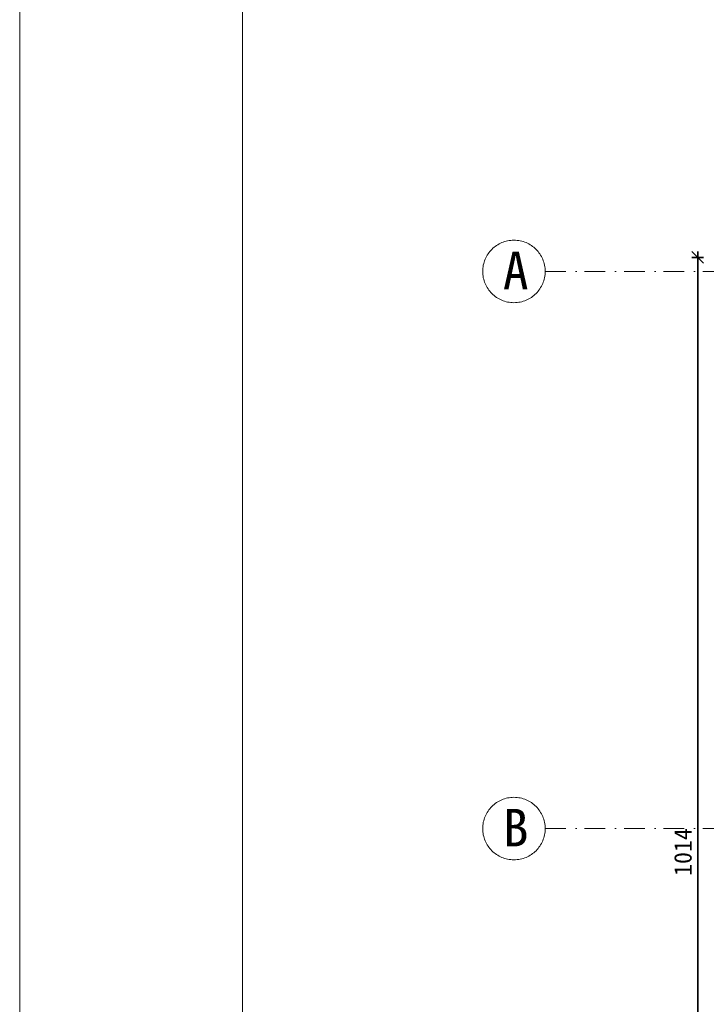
# Model space of a CAD drawing. Header units: millimetres. Extents: x -6343 to 9945, y -9929 to 237.
# Tile 23 of 43: x -6058 to -5472, y -4350 to -3511. Entities that reach past the tile are written whole.
import ezdxf

# ---------------------------------------------------------------- set-up
doc = ezdxf.new("R2010")
doc.units = ezdxf.units.MM
doc.linetypes.add('Kreski i kropki', pattern=[335.138881, 176.388884, -88.194442, 0, -70.555556])
for name, color, linetype, lineweight in [('_k_opis', 7, 'Continuous', 13), ('_k_osie', 142, 'Kreski i kropki', 13), ('_k_wymiar', 7, 'Continuous', 9), ('_k_ściany', 223, 'Continuous', 35)]:
    doc.layers.add(name, color=color, linetype=linetype, lineweight=lineweight)
doc.styles.add('GENERATED_STYLE_1', font='MS Gothic.ttf')
doc.styles.add('GENERATED_STYLE_2', font='MS Gothic.ttf')
doc.dimstyles.new('1-100 (20cm)', dxfattribs={"dimscale": 5, "dimtxt": 3, "dimasz": 2, "dimexe": 1, "dimexo": 1, "dimgap": 1, "dimtad": 1, "dimdec": 0, "dimzin": 12, "dimdsep": 46, "dimtxsty": 'GENERATED_STYLE_1', "dimblk1": 'OBLIQUE', "dimblk2": 'OBLIQUE', "dimsah": 1, "dimcen": 0, "dimdle": 1, "dimclrd": 256, "dimclre": 256, "dimclrt": 4, "dimazin": 0, "dimtfac": 0.75, "dimtdec": 0, "dimtix": 1, "dimtmove": 1, "dimatfit": 3, "dimldrblk": 'OBLIQUE', "dimfxl": 1, "dimfxlon": 1, "dimtvp": 0.75, "dimtolj": 1, "dimtzin": 0, "dimarcsym": 0})

# ---------------------------------------------------------------- blocks, each defined once
blk = doc.blocks.new('_OBLIQUE')
at = {"color": 0, "linetype": 'ByBlock'}
blk.add_line((-0.5, -0.5), (0.5, 0.5), dxfattribs=at)
blk = doc.blocks.new('*D340')
at = {"layer": '_k_wymiar', "lineweight": -2, "transparency": 16777216}
for p, q in [((-485.41, 496), (-495.41, 496)), ((-490.41, -523), (-490.41, 501)), ((-485.41, -518), (-495.41, -518))]:
    blk.add_line(p, q, dxfattribs=at)
at = {"layer": 'Defpoints', "color": 0, "transparency": 16777216}
for p in [(-490.41, 496), (-280.41, 496), (-280.41, -518)]:
    blk.add_point(p, dxfattribs=at)
at = {"layer": '_k_wymiar', "lineweight": -2, "transparency": 16777216, "xscale": 10, "yscale": 10, "zscale": 10}
for p, rotation in [((-490.41, 496), 90), ((-490.41, -518), 270)]:
    blk.add_blockref('_OBLIQUE', p, dxfattribs=dict(at, rotation=rotation))
at = {"layer": '_k_wymiar', "color": 4, "transparency": 16777216, "insert": (-502.91, -11), "char_height": 15, "attachment_point": 5, "rotation": 90, "style": 'GENERATED_STYLE_1'}
blk.add_mtext('\\A1;1014', dxfattribs=at)
blk = doc.blocks.new('K_02')
at = {"layer": '_k_osie', "ltscale": 0.1}
for points in [[(-620.41, 484), (1904.59, 484)], [(-620.41, 9), (1904.59, 9)]]:
    blk.add_lwpolyline(points, dxfattribs=at)
at = {"layer": '_k_osie'}
for centre in [(-647.05, 484), (-647.05, 9)]:
    blk.add_circle(centre, 26.64, dxfattribs=at)
at = {"layer": '_k_osie', "char_height": 32, "attachment_point": 8, "style": 'GENERATED_STYLE_2'}
for s, insert in [('A', (-645.53, 468.81)), ('B', (-645.53, -6.19))]:
    blk.add_mtext(s, dxfattribs=dict(at, insert=insert))
at = {"layer": '_k_wymiar'}
dim = blk.add_linear_dim(base=(-490.41, 496), p1=(-280.41, -518), p2=(-280.41, 496), angle=90, dimstyle='1-100 (20cm)', dxfattribs=at)
dim.commit()
dim.dimension.update_dxf_attribs({"geometry": '*D340', "text_midpoint": (-502.91, -11)})

msp = doc.modelspace()

# ---------------------------------------------------------------- linework, layer by layer
at = {"layer": '_k_opis'}
for points in [[(-6057.81, -2813.41), (-1857.81, -2813.41), (-1857.81, -5783.41), (-6057.81, -5783.41)], [(-5867.81, -2868.41), (-1912.81, -2868.41), (-1912.81, -5728.41), (-5867.81, -5728.41)]]:
    msp.add_lwpolyline(points, close=True, dxfattribs=at)

# ---------------------------------------------------------------- block references
at = {"layer": '_k_ściany', "color": 2}
msp.add_blockref('K_02', (-4989.41, -4209.65), dxfattribs=at)

doc.saveas('drawing.dxf')
